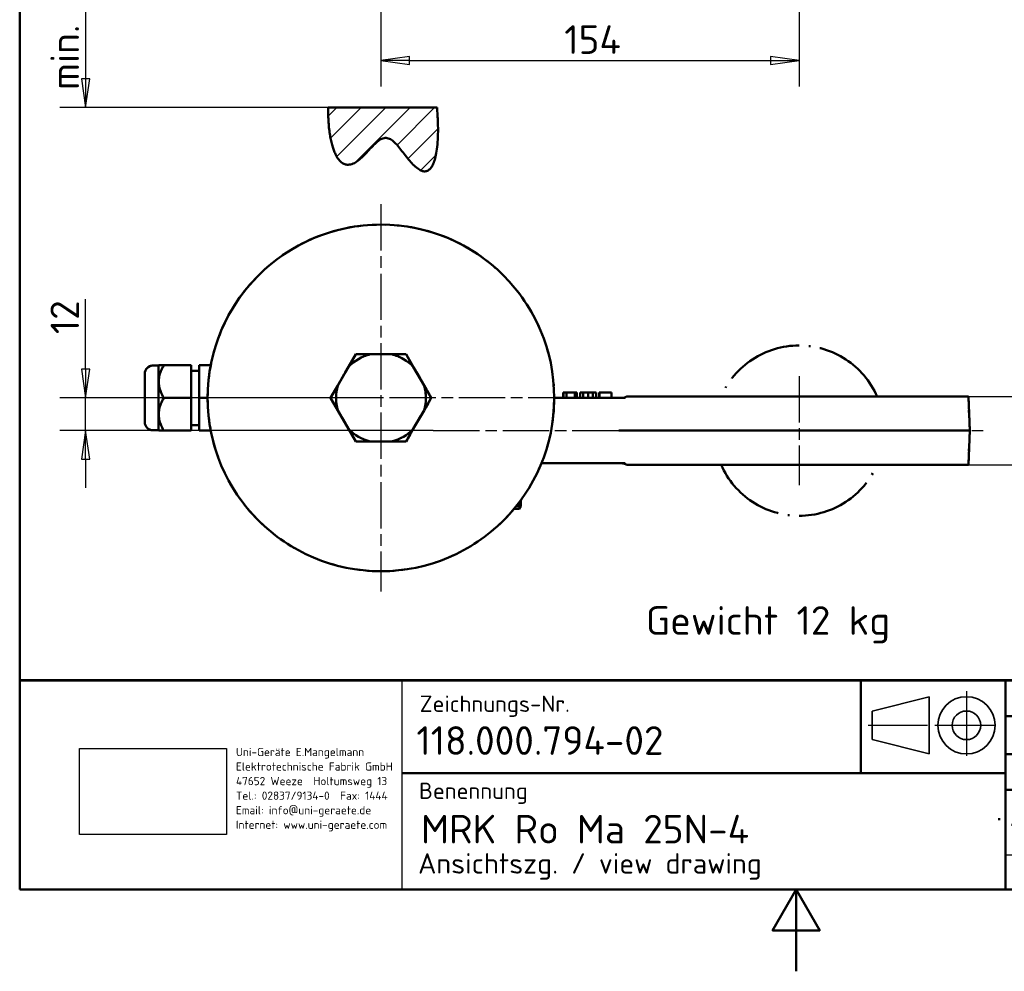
# Model space of a CAD drawing. Header units: millimetres. Extents: x 0 to 630, y 0 to 891.
# Tile 1 of 17: x 30 to 391, y 0 to 349. Entities that reach past the tile are written whole.
import ezdxf
from ezdxf.enums import TextEntityAlignment as Align

# ---------------------------------------------------------------- set-up
doc = ezdxf.new("R2010")
doc.units = ezdxf.units.MM
doc.header["$LTSCALE"] = 3
doc.linetypes.add('CHAIN', pattern=[0.3543, 0.2362, -0.0295, 0.0591, -0.0295])
doc.linetypes.add('LONG_DASH_DOTTED', pattern=[0.3001, 0.2362, -0.0295, 0.0049, -0.0295])
for name, color, linetype, lineweight in [('Bemaßungen(DIN)', 7, 'Continuous', 25), ('Mittellinie(DIN)', 4, 'CHAIN', 25), ('Mittelpunktmarkierung(DIN)', 4, 'CHAIN', 25), ('Rahmen_0', 179, 'Continuous', 50), ('Schraffur', 230, 'Continuous', 25), ('Sichtbare Kanten(DIN)', 7, 'Continuous', 50), ('Skizziergeometrie(DIN)', 179, 'Continuous', 50), ('Skizzierlinie(DIN)', 179, 'Continuous', 25), ('Symbole(DIN)', 179, 'Continuous', 25), ('Überlagerung [Formatvorlage Phantomlinien(DIN)]', 179, 'LONG_DASH_DOTTED', 50)]:
    doc.layers.add(name, color=color, linetype=linetype, lineweight=lineweight)
doc.styles.add('Aktuell-DIN', font='isocpeur.ttf')
doc.styles.add('STANDARD-BSI~0', font='isocpeur.ttf')
doc.dimstyles.new('STANDARD-DIN', dxfattribs={"dimscale": 3, "dimtxt": 3.5, "dimasz": 3.5, "dimexe": 3.175, "dimexo": 0, "dimgap": 0.8, "dimtad": 1, "dimrnd": 1e-08, "dimtxsty": 'STANDARD-BSI~0', "dimblk": 'Filled-1', "dimcen": 0.09, "dimdle": 10, "dimclrd": 5, "dimclre": 5, "dimclrt": 256, "dimadec": 1, "dimazin": 2, "dimtfac": 0.714286, "dimtdec": 3, "dimtmove": 0, "dimatfit": 3, "dimfxl": 0, "dimtolj": 1, "dimlwd": 25, "dimlwe": 25, "dimarcsym": 0})
picture_1 = doc.add_image_def('image1.bmp', size_in_pixel=(606, 355))

# ---------------------------------------------------------------- blocks, each defined once
blk = doc.blocks.new('Ränder Default Border')
at = {"layer": 'Rahmen_0', "flags": 128}
for points in [[(10, 10), (10, 287), (200, 287), (200, 10), (10, 10)], [(105, 0), (105, 10), (102.11, 5), (107.89, 5), (105, 10)]]:
    blk.add_lwpolyline(points, dxfattribs=at)
blk = doc.blocks.new('Schriftfelder DIN-UNI-Doku')
at = {"layer": 'Skizziergeometrie(DIN)'}
for p, q in [((290.02, 125.63), (100.02, 125.63)), ((100.02, 125.63), (100.02, 100)), ((100.02, 125.59), (290, 125.59)), ((202.93, 125.59), (202.93, 114.22)), ((220.65, 100), (220.65, 125.59)), ((229.98, 125.63), (229.98, 112.18)), ((247.91, 125.59), (247.91, 112.18)), ((263.78, 112.18), (263.78, 125.59)), ((290, 100), (290, 125.59)), ((220.65, 121.23), (263.78, 121.23)), ((244.81, 117), (244.81, 117.4)), ((220.65, 116.55), (263.78, 116.55)), ((146.8, 114.22), (220.65, 114.22)), ((220.65, 112.18), (290, 112.18)), ((219.88, 108.5), (219.88, 108.75)), ((221.36, 107.91), (290, 107.91)), ((100.02, 100), (290, 100))]:
    blk.add_line(p, q, dxfattribs=at)
at = {"layer": 'Skizziergeometrie(DIN)', "linetype": 'LONG_DASH_DOTTED', "lineweight": 25, "ltscale": 11.124033}
blk.add_line((215.86, 124.25), (215.86, 115.77), dxfattribs=at)
at = {"layer": 'Skizziergeometrie(DIN)', "lineweight": 35}
for p, q in [((211.31, 123.59), (204.31, 121.84)), ((211.31, 116.59), (211.31, 123.59)), ((204.31, 121.84), (204.31, 118.34)), ((204.31, 118.34), (211.31, 116.59))]:
    blk.add_line(p, q, dxfattribs=at)
at = {"layer": 'Skizziergeometrie(DIN)', "linetype": 'LONG_DASH_DOTTED', "lineweight": 25, "ltscale": 10.229108}
blk.add_line((203.84, 120.09), (211.63, 120.09), dxfattribs=at)
at = {"layer": 'Skizziergeometrie(DIN)', "linetype": 'LONG_DASH_DOTTED', "lineweight": 25, "ltscale": 10.447887}
blk.add_line((211.99, 120.09), (219.95, 120.09), dxfattribs=at)
at = {"layer": 'Skizziergeometrie(DIN)', "lineweight": 35}
for radius in [3.5, 1.75]:
    blk.add_circle((215.86, 120.09), radius, dxfattribs=at)
at = {"layer": 'Skizzierlinie(DIN)', "linetype": 'Continuous'}
for p, q in [((146.8, 100), (146.8, 125.59)), ((229.98, 112.18), (229.98, 125.63)), ((220.65, 104.25), (263.01, 104.25)), ((263.01, 104.25), (290, 104.25))]:
    blk.add_line(p, q, dxfattribs=at)
at = {"layer": 'Symbole(DIN)', "color": 7, "char_height": 2, "style": 'Aktuell-DIN'}
for s, insert, width, attachment_point in [('\\fISOCPEUR|b0|i0;\\H2.0000;Zeichnungs-Nr.', (148.96, 123.73), 35.1459, 1), ('\\fISOCPEUR|b0|i0;\\H2.0000;Datum', (237.72, 121.52), 14.8011, 8), ('\\fISOCPEUR|b0|i0;\\H2.0000;Name', (254.79, 121.52), 17.2011, 8), ('\\fISOCPEUR|b0|i0;\\H2.0000;Maßstab', (272.07, 122), 10.7557, 1), ('\\fISOCPEUR|b0|i0;\\H2.0000;Bearb.', (221.41, 117.59), 8.5626, 7), ('\\fISOCPEUR|b0|i0;\\H2.0000;Gepr.', (221.64, 113.34), 8.3334, 7), ('\\fISOCPEUR|b0|i0;\\H2.0000;Benennung', (148.88, 113.08), 30, 1), ('\\fISOCPEUR|b0|i0;\\H2.0000;Schutzvermerk nach DIN 34 beachten.', (221.75, 103), 59.3373, 1)]:
    blk.add_mtext(s, dxfattribs=dict(at, insert=insert, width=width, attachment_point=attachment_point))
at = {"layer": 'Symbole(DIN)', "color": 179, "insert": (126.48, 117.33), "char_height": 1, "width": 20.2908, "attachment_point": 1, "line_spacing_factor": 1.068348, "style": 'Aktuell-DIN'}
blk.add_mtext('\\fISOCPEUR|b0|i0;\\H1.0000;Uni-Geräte E.Mangelmann\\PElektrotechnische Fabrik GmbH\\P47652 Weeze  Holtumsweg 13\\PTel.: 02837/9134-0  Fax: 1444\\PEmail: info@uni-geraete.de\\PInternet: www.uni-geraete.com', dxfattribs=at)
at = {"layer": 'Symbole(DIN)', "color": 7, "char_height": 2, "attachment_point": 7, "style": 'Aktuell-DIN'}
for s, insert in [('\\fISOCPEUR|b0|i0;\\H2.0000;Komm.-Nr.', (221.69, 109.64)), ('\\fISOCPEUR|b0|i0;\\H2.0000;Blatt', (221.83, 105.17)), ('\\fISOCPEUR|b0|i0;\\H2.0000;von', (253.65, 105.27))]:
    blk.add_mtext(s, dxfattribs=dict(at, insert=insert))
at = {"layer": 'Symbole(DIN)', "color": 7, "style": 'Aktuell-DIN'}
for tag, p in [('BAUTEILNUMMER', (148.56, 118.23)), ('TITEL', (149.13, 107.39))]:
    blk.add_attdef(tag, text='', height=3.5, dxfattribs=at).set_placement(p, align=Align.MIDDLE_LEFT)
for tag, p in [('ERSTELLUNGSDATUM', (230.24, 117.52)), ('AUTOR', (249.16, 117.55)), ('KONTROLLDATUM', (230.61, 113.27)), ('KONTROLLIERT_VON', (249.5, 113.1))]:
    blk.add_attdef(tag, text='', height=2, dxfattribs=at).set_placement(p, align=Align.BOTTOM_LEFT)
blk.add_attdef('FirstViewScale', text='', height=3.5, dxfattribs=at).set_placement((276.71, 117), align=Align.TOP_CENTER)
for tag, p in [('Blattnummer', (240.48, 106.09)), ('Blattgröße', (277.09, 105.87))]:
    blk.add_attdef(tag, text='', height=2, dxfattribs=at).set_placement(p, align=Align.MIDDLE_CENTER)
blk.add_attdef('BTL_BE2', text='', height=2.5, dxfattribs=at).set_placement((148.76, 104.45), align=Align.TOP_LEFT)
image = blk.add_image(picture_1, insert=(107.35, 106.72), size_in_units=(17.97, 10.53))
image.dxf.flags = 7
blk = doc.blocks.new('Filled-1')
at = {"color": 0}
for p, q in [((0, 0), (-1, 0.143)), ((-1, 0.143), (-1, -0.143)), ((-1, 0), (0, 0)), ((-1, -0.143), (0, 0))]:
    blk.add_line(p, q, dxfattribs=at)
at = {"color": 0, "flags": 128}
blk.add_lwpolyline([(-1, -0.143), (0, 0), (-1, 0.143), (-1, -0.143)], dxfattribs=at)
at = {"color": 0}
blk.add_solid([(-1, -0.143), (0, 0), (-1, 0.143), (-1, -0.143)], dxfattribs=at)
blk = doc.blocks.new('*D19')
at = {"layer": 'Bemaßungen(DIN)', "color": 5, "linetype": 'Continuous', "lineweight": 25}
for p, q in [((316.09, 464), (316.09, 324.75)), ((162.59, 358.14), (162.59, 324.75)), ((173.09, 334.28), (305.59, 334.28))]:
    blk.add_line(p, q, dxfattribs=at)
at = {"layer": 'Defpoints', "color": 0, "linetype": 'Continuous'}
for p in [(316.09, 464), (162.59, 358.14), (316.09, 334.28)]:
    blk.add_point(p, dxfattribs=at)
at = {"layer": 'Bemaßungen(DIN)', "color": 5, "linetype": 'Continuous', "lineweight": 25, "xscale": 10.5, "yscale": 10.5, "zscale": 10.5, "rotation": 180}
blk.add_blockref('Filled-1', (162.59, 334.28), dxfattribs=at)
at = {"layer": 'Bemaßungen(DIN)', "color": 5, "linetype": 'Continuous', "lineweight": 25, "xscale": 10.5, "yscale": 10.5, "zscale": 10.5}
blk.add_blockref('Filled-1', (316.09, 334.28), dxfattribs=at)
at = {"layer": 'Bemaßungen(DIN)', "color": 250, "linetype": 'Continuous', "lineweight": 25, "true_color": 0x3f3f3f, "insert": (229.89, 347.18), "char_height": 10.5, "attachment_point": 1, "style": 'STANDARD-BSI~0'}
blk.add_mtext('\\A1;154', dxfattribs=at)
blk = doc.blocks.new('*D23')
at = {"layer": 'Bemaßungen(DIN)', "color": 5, "linetype": 'Continuous', "lineweight": 25}
for p, q in [((408.2, 221.42), (408.2, 231.92)), ((317.52, 210.92), (417.73, 210.92)), ((408.2, 185.92), (408.2, 210.92)), ((317.52, 185.92), (417.73, 185.92)), ((408.2, 175.42), (408.2, 164.92))]:
    blk.add_line(p, q, dxfattribs=at)
at = {"layer": 'Defpoints', "color": 0, "linetype": 'Continuous'}
for p in [(317.52, 210.92), (408.2, 210.92), (317.52, 185.92)]:
    blk.add_point(p, dxfattribs=at)
at = {"layer": 'Bemaßungen(DIN)', "color": 5, "linetype": 'Continuous', "lineweight": 25, "xscale": 10.5, "yscale": 10.5, "zscale": 10.5}
for p, rotation in [((408.2, 210.92), 270), ((408.2, 185.92), 90)]:
    blk.add_blockref('Filled-1', p, dxfattribs=dict(at, rotation=rotation))
at = {"layer": 'Bemaßungen(DIN)', "color": 250, "linetype": 'Continuous', "lineweight": 25, "true_color": 0x3f3f3f, "insert": (395.3, 192.12), "char_height": 10.5, "attachment_point": 1, "rotation": 90, "style": 'STANDARD-BSI~0'}
blk.add_mtext('\\A1;25', dxfattribs=at)
blk = doc.blocks.new('*D27')
at = {"layer": 'Bemaßungen(DIN)', "color": 5, "linetype": 'Continuous', "lineweight": 25}
for p, q in [((54.21, 220.92), (54.21, 246.72)), ((162.59, 210.42), (44.69, 210.42)), ((54.21, 198.42), (54.21, 210.42)), ((181.8, 198.42), (44.69, 198.42)), ((54.21, 187.92), (54.21, 177.42))]:
    blk.add_line(p, q, dxfattribs=at)
at = {"layer": 'Defpoints', "color": 0, "linetype": 'Continuous'}
for p in [(162.59, 210.42), (54.21, 198.42), (181.8, 198.42)]:
    blk.add_point(p, dxfattribs=at)
at = {"layer": 'Bemaßungen(DIN)', "color": 5, "linetype": 'Continuous', "lineweight": 25, "xscale": 10.5, "yscale": 10.5, "zscale": 10.5}
for p, rotation in [((54.21, 210.42), 270), ((54.21, 198.42), 90)]:
    blk.add_blockref('Filled-1', p, dxfattribs=dict(at, rotation=rotation))
at = {"layer": 'Bemaßungen(DIN)', "color": 250, "linetype": 'Continuous', "lineweight": 25, "true_color": 0x3f3f3f, "insert": (41.31, 233.82), "char_height": 10.5, "attachment_point": 1, "rotation": 90, "style": 'STANDARD-BSI~0'}
blk.add_mtext('\\A1;12', dxfattribs=at)
blk = doc.blocks.new('*D28')
at = {"layer": 'Bemaßungen(DIN)', "color": 5, "linetype": 'Continuous', "lineweight": 25}
for p, q in [((146.77, 367), (44.69, 367)), ((54.21, 356.5), (54.21, 327.5)), ((143.22, 317), (44.69, 317))]:
    blk.add_line(p, q, dxfattribs=at)
at = {"layer": 'Defpoints', "color": 0, "linetype": 'Continuous'}
for p in [(146.77, 367), (54.21, 317), (143.22, 317)]:
    blk.add_point(p, dxfattribs=at)
at = {"layer": 'Bemaßungen(DIN)', "color": 5, "linetype": 'Continuous', "lineweight": 25, "xscale": 10.5, "yscale": 10.5, "zscale": 10.5}
for p, rotation in [((54.21, 367), 90), ((54.21, 317), 270)]:
    blk.add_blockref('Filled-1', p, dxfattribs=dict(at, rotation=rotation))
at = {"layer": 'Bemaßungen(DIN)', "color": 250, "linetype": 'Continuous', "lineweight": 25, "true_color": 0x3f3f3f, "insert": (41.3, 316.8), "char_height": 10.5, "attachment_point": 1, "rotation": 90, "style": 'STANDARD-BSI~0'}
blk.add_mtext('\\A1; min. 45', dxfattribs=at)

msp = doc.modelspace()

# ---------------------------------------------------------------- hatches: boundary and pattern name
at = {"layer": 'Schraffur'}
h = msp.add_hatch(dxfattribs=at)
h.set_pattern_fill('ANSI31', color=256, scale=50.8, style=0)
h.set_pattern_definition([(45, (0, 0), (-4.49013, 4.49013), [])])
edge = h.paths.add_edge_path()
edge.add_spline(control_points=[(183.205, 316.996), (185.369, 288.979), (175.311, 286.262), (165.02, 326.384), (151.88, 285.494), (142.996, 297.246), (143.217, 316.996)], knot_values=[0, 0, 0, 0, 0, 0.4402784, 0.5784501, 1, 1, 1, 1, 1], degree=4, periodic=0)
edge.add_line((143.217, 316.996), (183.205, 316.996))

# ---------------------------------------------------------------- linework, layer by layer
msp.add_line((143.217, 316.996, 30), (183.205, 316.996, 30))
msp.add_open_spline([(183.205, 316.996), (185.369, 288.979), (175.311, 286.262), (165.02, 326.384), (151.88, 285.494), (142.996, 297.246), (143.217, 316.996)], degree=4, knots=[0, 0, 0, 0, 0, 0.4402784, 0.5784501, 1, 1, 1, 1, 1])
at = {"layer": 'Mittellinie(DIN)', "linetype": 'CHAIN', "ltscale": 23.990969}
for p, q in [((316.092, 218.425), (316.092, 178.425)), ((181.8, 198.425), (385.701, 198.425))]:
    msp.add_line(p, q, dxfattribs=at)
at = {"layer": 'Mittelpunktmarkierung(DIN)', "linetype": 'CHAIN', "ltscale": 23.990969}
for p, q in [((162.592, 281.525), (162.592, 139.325)), ((233.692, 210.425), (70.284, 210.425))]:
    msp.add_line(p, q, dxfattribs=at)
at = {"layer": 'Sichtbare Kanten(DIN)'}
for p, q in [((150.7, 221.827), (153.355, 226.425)), ((153.355, 226.425), (158.664, 226.425)), ((166.521, 226.425), (158.664, 226.425)), ((166.521, 226.425), (171.83, 226.425)), ((171.83, 226.425), (174.484, 221.827)), ((80.889, 222.281), (78.889, 222.281)), ((80.889, 222.281), (81.033, 222.425)), ((80.889, 222.281), (80.889, 198.568)), ((81.033, 222.425), (82.889, 222.425)), ((92.889, 222.425), (82.889, 222.425)), ((92.889, 210.425), (92.889, 222.425)), ((100.135, 222.425), (95.889, 222.425)), ((95.889, 222.425), (95.889, 210.425)), ((150.7, 221.827), (146.772, 215.023)), ((178.413, 215.023), (174.484, 221.827)), ((75.889, 201.568), (75.889, 219.281)), ((95.889, 220.425), (92.889, 220.425)), ((144.117, 210.425), (146.772, 215.023)), ((178.413, 215.023), (181.067, 210.425)), ((92.889, 210.425), (82.889, 210.425)), ((92.889, 198.425), (92.889, 210.425)), ((95.889, 210.425), (95.889, 198.425)), ((98.992, 210.425), (95.889, 210.425)), ((146.772, 205.827), (144.117, 210.425)), ((181.067, 210.425), (178.413, 205.827)), ((250.102, 210.425), (226.192, 210.425)), ((229.58, 212.425), (229.468, 212.425)), ((229.468, 210.425), (229.468, 212.425)), ((230.672, 212.425), (229.58, 212.425)), ((229.58, 210.425), (229.58, 212.425)), ((233.704, 212.425), (230.672, 212.425)), ((230.672, 210.425), (230.672, 212.425)), ((234.513, 212.425), (233.704, 212.425)), ((233.704, 210.425), (233.704, 212.425)), ((234.513, 210.425), (234.513, 212.425)), ((236.861, 212.425), (235.777, 212.425)), ((235.777, 210.425), (235.777, 212.425)), ((238.325, 212.425), (236.861, 212.425)), ((236.861, 210.425), (236.861, 212.425)), ((238.651, 212.425), (238.325, 212.425)), ((238.944, 212.425), (238.651, 212.425)), ((238.651, 210.425), (238.651, 212.425)), ((240.39, 212.425), (238.944, 212.425)), ((241.603, 212.425), (240.39, 212.425)), ((240.39, 210.425), (240.39, 212.425)), ((241.603, 210.425), (241.603, 212.425)), ((242.83, 212.425), (242.691, 212.425)), ((242.691, 210.425), (242.691, 212.425)), ((247.247, 212.425), (242.83, 212.425)), ((242.83, 210.425), (242.83, 212.425)), ((247.247, 210.425), (247.247, 212.425)), ((252.23, 210.425), (250.102, 210.425)), ((252.748, 210.925), (253.86, 210.925)), ((256.837, 210.925), (253.86, 210.925)), ((256.837, 210.925), (378.201, 210.925)), ((378.201, 210.925), (378.747, 198.425)), ((146.772, 205.827), (150.7, 199.023)), ((174.484, 199.023), (178.413, 205.827)), ((95.889, 200.425), (92.889, 200.425)), ((153.355, 194.425), (150.7, 199.023)), ((174.484, 199.023), (171.83, 194.425)), ((80.889, 198.568), (78.889, 198.568)), ((80.889, 198.568), (81.033, 198.425)), ((82.889, 198.425), (81.033, 198.425)), ((92.889, 198.425), (82.889, 198.425)), ((100.135, 198.425), (95.889, 198.425)), ((249.91, 198.425), (259.029, 198.425)), ((259.029, 198.425), (378.747, 198.425)), ((378.201, 185.925), (378.747, 198.425)), ((158.664, 194.425), (153.355, 194.425)), ((158.664, 194.425), (166.521, 194.425)), ((171.83, 194.425), (166.521, 194.425)), ((221.49, 186.425), (250.102, 186.425)), ((250.102, 186.425), (252.23, 186.425)), ((253.86, 185.925), (252.748, 185.925)), ((253.86, 185.925), (256.837, 185.925)), ((378.201, 185.925), (256.837, 185.925)), ((212.269, 170.711), (213.312, 170.711)), ((213.892, 170.711), (213.312, 169.706)), ((213.892, 170.711), (213.312, 170.711)), ((213.892, 170.711), (213.892, 172.831)), ((211.449, 169.706), (213.312, 169.706))]:
    msp.add_line(p, q, dxfattribs=at)
at = {"layer": 'Sichtbare Kanten(DIN)', "flags": 128}
for points in [[(82.889, 222.425), (82.574, 221.857), (82.292, 221.309), (82.043, 220.777), (81.824, 220.26), (81.634, 219.755), (81.472, 219.26), (81.336, 218.774), (81.226, 218.296), (81.141, 217.823), (81.081, 217.355), (81.045, 216.889), (81.033, 216.425), (81.045, 215.96), (81.081, 215.495), (81.141, 215.026), (81.226, 214.553), (81.336, 214.075), (81.472, 213.589), (81.634, 213.095), (81.824, 212.589), (82.043, 212.072), (82.292, 211.54), (82.574, 210.992), (82.889, 210.425)], [(82.889, 210.425), (82.574, 209.857), (82.292, 209.309), (82.043, 208.777), (81.824, 208.26), (81.634, 207.755), (81.472, 207.26), (81.336, 206.774), (81.226, 206.296), (81.141, 205.823), (81.081, 205.355), (81.045, 204.889), (81.033, 204.425), (81.045, 203.96), (81.081, 203.495), (81.141, 203.026), (81.226, 202.553), (81.336, 202.075), (81.472, 201.589), (81.634, 201.095), (81.824, 200.589), (82.043, 200.072), (82.292, 199.54), (82.574, 198.992), (82.889, 198.425)], [(213.312, 170.711), (213.341, 170.801), (213.37, 170.89), (213.398, 170.978), (213.425, 171.066), (213.451, 171.152), (213.476, 171.238), (213.501, 171.324), (213.525, 171.409), (213.547, 171.493), (213.57, 171.577), (213.591, 171.66), (213.611, 171.743), (213.631, 171.825), (213.65, 171.907), (213.669, 171.989), (213.686, 172.07), (213.703, 172.15), (213.719, 172.23), (213.734, 172.31), (213.749, 172.39), (213.763, 172.469), (213.776, 172.548), (213.788, 172.627), (213.8, 172.706)], [(213.312, 169.706), (213.337, 169.751), (213.362, 169.795), (213.387, 169.84), (213.411, 169.883), (213.434, 169.927), (213.456, 169.97), (213.478, 170.013), (213.499, 170.056), (213.52, 170.099), (213.54, 170.141), (213.559, 170.183), (213.578, 170.225), (213.596, 170.266), (213.614, 170.308), (213.631, 170.349), (213.648, 170.39), (213.664, 170.431), (213.679, 170.471), (213.694, 170.512), (213.708, 170.552), (213.722, 170.592), (213.735, 170.632), (213.748, 170.672), (213.76, 170.711)]]:
    msp.add_lwpolyline(points, dxfattribs=at)
at = {"layer": 'Sichtbare Kanten(DIN)'}
msp.add_circle((162.592, 210.425), 63.6, dxfattribs=at)
for centre, radius, start, end in [((162.592, 210.425), 16.475, 103.79475, 136.20525), ((162.592, 210.425), 16.475, 43.79475, 76.20525), ((78.889, 219.281), 3, 90, 180), ((162.592, 210.425), 16.475, 163.79475, 196.20525), ((162.592, 210.425), 16.475, 343.79475, 16.20525), ((251.089, 213.425), 3, 270, 303.55731), ((78.889, 201.568), 3, 180, 270), ((162.592, 210.425), 16.475, 223.79475, 256.20525), ((162.592, 210.425), 16.475, 283.79475, 316.20525), ((251.089, 183.425), 3, 56.44269, 90)]:
    msp.add_arc(centre, radius, start, end, dxfattribs=at)
at = {"layer": 'Skizziergeometrie(DIN)'}
msp.add_line((143.217, 316.996), (183.205, 316.996), dxfattribs=at)
msp.add_open_spline([(143.217, 316.996), (142.996, 297.246), (151.88, 285.494), (165.02, 326.384), (175.311, 286.262), (185.369, 288.979), (183.205, 316.996)], degree=4, knots=[0, 0, 0, 0, 0, 0.4215499, 0.5597216, 1, 1, 1, 1, 1], dxfattribs=at)
at = {"layer": 'Überlagerung [Formatvorlage Phantomlinien(DIN)]', "ltscale": 2.486325}
for p, q in [((150.7, 221.827), (153.355, 226.425)), ((171.83, 226.425), (174.484, 221.827)), ((153.355, 194.425), (150.7, 199.023)), ((174.484, 199.023), (171.83, 194.425))]:
    msp.add_line(p, q, dxfattribs=at)
at = {"layer": 'Überlagerung [Formatvorlage Phantomlinien(DIN)]', "ltscale": 2.486324}
for p, q in [((153.355, 226.425), (158.664, 226.425)), ((166.521, 226.425), (171.83, 226.425)), ((144.117, 210.425), (146.772, 215.023)), ((178.413, 215.023), (181.067, 210.425)), ((146.772, 205.827), (144.117, 210.425)), ((181.067, 210.425), (178.413, 205.827)), ((158.664, 194.425), (153.355, 194.425)), ((171.83, 194.425), (166.521, 194.425))]:
    msp.add_line(p, q, dxfattribs=at)
at = {"layer": 'Überlagerung [Formatvorlage Phantomlinien(DIN)]', "ltscale": 3.435694}
for p, q in [((166.521, 226.425), (158.664, 226.425)), ((150.7, 221.827), (146.772, 215.023)), ((178.413, 215.023), (174.484, 221.827)), ((146.772, 205.827), (150.7, 199.023)), ((174.484, 199.023), (178.413, 205.827)), ((158.664, 194.425), (166.521, 194.425))]:
    msp.add_line(p, q, dxfattribs=at)
at = {"layer": 'Überlagerung [Formatvorlage Phantomlinien(DIN)]', "ltscale": 0.874499}
for p, q in [((80.889, 222.281), (78.889, 222.281)), ((229.468, 210.425), (229.468, 212.425)), ((229.58, 210.425), (229.58, 212.425)), ((230.672, 210.425), (230.672, 212.425)), ((233.704, 210.425), (233.704, 212.425)), ((234.513, 210.425), (234.513, 212.425)), ((235.777, 210.425), (235.777, 212.425)), ((236.861, 210.425), (236.861, 212.425)), ((238.651, 210.425), (238.651, 212.425)), ((240.39, 210.425), (240.39, 212.425)), ((241.603, 210.425), (241.603, 212.425)), ((242.691, 210.425), (242.691, 212.425)), ((242.83, 210.425), (242.83, 212.425)), ((247.247, 210.425), (247.247, 212.425)), ((80.889, 198.568), (78.889, 198.568))]:
    msp.add_line(p, q, dxfattribs=at)
at = {"layer": 'Überlagerung [Formatvorlage Phantomlinien(DIN)]', "ltscale": 0.088703}
for p, q in [((80.889, 222.281), (81.033, 222.425)), ((80.889, 198.568), (81.033, 198.425))]:
    msp.add_line(p, q, dxfattribs=at)
at = {"layer": 'Überlagerung [Formatvorlage Phantomlinien(DIN)]', "ltscale": 16.288433}
msp.add_line((80.889, 222.281), (80.889, 198.568), dxfattribs=at)
at = {"layer": 'Überlagerung [Formatvorlage Phantomlinien(DIN)]', "ltscale": 3.16549}
for p, q in [((81.033, 222.425), (82.889, 222.425)), ((82.889, 198.425), (81.033, 198.425))]:
    msp.add_line(p, q, dxfattribs=at)
at = {"layer": 'Überlagerung [Formatvorlage Phantomlinien(DIN)]', "ltscale": 4.372896}
for p, q in [((92.889, 222.425), (82.889, 222.425)), ((92.889, 210.425), (82.889, 210.425)), ((92.889, 198.425), (82.889, 198.425))]:
    msp.add_line(p, q, dxfattribs=at)
at = {"layer": 'Überlagerung [Formatvorlage Phantomlinien(DIN)]', "ltscale": 6.0593}
for p, q in [((92.889, 210.425), (92.889, 222.425)), ((95.889, 222.425), (95.889, 210.425)), ((92.889, 198.425), (92.889, 210.425)), ((95.889, 210.425), (95.889, 198.425))]:
    msp.add_line(p, q, dxfattribs=at)
at = {"layer": 'Überlagerung [Formatvorlage Phantomlinien(DIN)]', "ltscale": 1.856347}
for p, q in [((100.135, 222.425), (95.889, 222.425)), ((100.135, 198.425), (95.889, 198.425))]:
    msp.add_line(p, q, dxfattribs=at)
at = {"layer": 'Überlagerung [Formatvorlage Phantomlinien(DIN)]', "ltscale": 12.166983}
msp.add_line((75.889, 201.568), (75.889, 219.281), dxfattribs=at)
at = {"layer": 'Überlagerung [Formatvorlage Phantomlinien(DIN)]', "ltscale": 1.311799}
for p, q in [((95.889, 220.425), (92.889, 220.425)), ((95.889, 200.425), (92.889, 200.425))]:
    msp.add_line(p, q, dxfattribs=at)
at = {"layer": 'Überlagerung [Formatvorlage Phantomlinien(DIN)]', "ltscale": 1.356804}
msp.add_line((98.992, 210.425), (95.889, 210.425), dxfattribs=at)
at = {"layer": 'Überlagerung [Formatvorlage Phantomlinien(DIN)]', "ltscale": 10.455432}
msp.add_line((250.102, 210.425), (226.192, 210.425), dxfattribs=at)
at = {"layer": 'Überlagerung [Formatvorlage Phantomlinien(DIN)]', "ltscale": 0.082228}
msp.add_line((229.58, 212.425), (229.468, 212.425), dxfattribs=at)
at = {"layer": 'Überlagerung [Formatvorlage Phantomlinien(DIN)]', "ltscale": 0.477696}
msp.add_line((230.672, 212.425), (229.58, 212.425), dxfattribs=at)
at = {"layer": 'Überlagerung [Formatvorlage Phantomlinien(DIN)]', "ltscale": 1.871752}
msp.add_line((233.704, 212.425), (230.672, 212.425), dxfattribs=at)
at = {"layer": 'Überlagerung [Formatvorlage Phantomlinien(DIN)]', "ltscale": 0.353673}
msp.add_line((234.513, 212.425), (233.704, 212.425), dxfattribs=at)
at = {"layer": 'Überlagerung [Formatvorlage Phantomlinien(DIN)]', "ltscale": 0.47363}
msp.add_line((236.861, 212.425), (235.777, 212.425), dxfattribs=at)
at = {"layer": 'Überlagerung [Formatvorlage Phantomlinien(DIN)]', "ltscale": 1.963567}
msp.add_line((238.325, 212.425), (236.861, 212.425), dxfattribs=at)
at = {"layer": 'Überlagerung [Formatvorlage Phantomlinien(DIN)]', "ltscale": 0.449979}
msp.add_line((238.651, 212.425), (238.325, 212.425), dxfattribs=at)
at = {"layer": 'Überlagerung [Formatvorlage Phantomlinien(DIN)]', "ltscale": 0.414617}
msp.add_line((238.944, 212.425), (238.651, 212.425), dxfattribs=at)
at = {"layer": 'Überlagerung [Formatvorlage Phantomlinien(DIN)]', "ltscale": 1.991751}
msp.add_line((240.39, 212.425), (238.944, 212.425), dxfattribs=at)
at = {"layer": 'Überlagerung [Formatvorlage Phantomlinien(DIN)]', "ltscale": 0.530559}
msp.add_line((241.603, 212.425), (240.39, 212.425), dxfattribs=at)
at = {"layer": 'Überlagerung [Formatvorlage Phantomlinien(DIN)]', "ltscale": 0.060895}
msp.add_line((242.83, 212.425), (242.691, 212.425), dxfattribs=at)
at = {"layer": 'Überlagerung [Formatvorlage Phantomlinien(DIN)]', "ltscale": 1.931417}
msp.add_line((247.247, 212.425), (242.83, 212.425), dxfattribs=at)
at = {"layer": 'Überlagerung [Formatvorlage Phantomlinien(DIN)]', "ltscale": 0.933034}
for p, q in [((252.23, 210.425), (250.102, 210.425)), ((250.102, 186.425), (252.23, 186.425))]:
    msp.add_line(p, q, dxfattribs=at)
at = {"layer": 'Überlagerung [Formatvorlage Phantomlinien(DIN)]', "ltscale": 5.197784}
for p, q in [((252.748, 210.925), (253.86, 210.925)), ((253.86, 185.925), (252.748, 185.925))]:
    msp.add_line(p, q, dxfattribs=at)
at = {"layer": 'Überlagerung [Formatvorlage Phantomlinien(DIN)]', "ltscale": 3.253818}
msp.add_line((256.837, 210.925), (253.86, 210.925), dxfattribs=at)
at = {"layer": 'Überlagerung [Formatvorlage Phantomlinien(DIN)]', "ltscale": 48.933331}
for p, q in [((256.837, 210.925), (378.201, 210.925)), ((378.201, 185.925), (256.837, 185.925))]:
    msp.add_line(p, q, dxfattribs=at)
at = {"layer": 'Überlagerung [Formatvorlage Phantomlinien(DIN)]', "ltscale": 5.471352}
for p in [(378.201, 210.925), (378.201, 185.925)]:
    msp.add_line(p, (378.747, 198.425), dxfattribs=at)
at = {"layer": 'Überlagerung [Formatvorlage Phantomlinien(DIN)]', "ltscale": 5.012602}
msp.add_line((249.91, 198.425), (259.029, 198.425), dxfattribs=at)
at = {"layer": 'Überlagerung [Formatvorlage Phantomlinien(DIN)]', "ltscale": 47.251907}
msp.add_line((259.029, 198.425), (378.747, 198.425), dxfattribs=at)
at = {"layer": 'Überlagerung [Formatvorlage Phantomlinien(DIN)]', "ltscale": 12.511668}
msp.add_line((221.49, 186.425), (250.102, 186.425), dxfattribs=at)
at = {"layer": 'Überlagerung [Formatvorlage Phantomlinien(DIN)]', "ltscale": 3.253813}
msp.add_line((253.86, 185.925), (256.837, 185.925), dxfattribs=at)
at = {"layer": 'Überlagerung [Formatvorlage Phantomlinien(DIN)]', "ltscale": 0.455728}
msp.add_line((212.269, 170.711), (213.312, 170.711), dxfattribs=at)
at = {"layer": 'Überlagerung [Formatvorlage Phantomlinien(DIN)]', "ltscale": 0.507654}
msp.add_line((213.892, 170.711), (213.312, 169.706), dxfattribs=at)
at = {"layer": 'Überlagerung [Formatvorlage Phantomlinien(DIN)]', "ltscale": 1.666118}
msp.add_line((213.892, 170.711), (213.312, 170.711), dxfattribs=at)
at = {"layer": 'Überlagerung [Formatvorlage Phantomlinien(DIN)]', "ltscale": 2.363009}
msp.add_line((213.892, 170.711), (213.892, 172.831), dxfattribs=at)
at = {"layer": 'Überlagerung [Formatvorlage Phantomlinien(DIN)]', "ltscale": 0.814674}
msp.add_line((211.449, 169.706), (213.312, 169.706), dxfattribs=at)
at = {"layer": 'Überlagerung [Formatvorlage Phantomlinien(DIN)]', "ltscale": 6.330788, "flags": 128}
for points in [[(82.889, 222.425), (82.574, 221.857), (82.292, 221.309), (82.043, 220.777), (81.824, 220.26), (81.634, 219.755), (81.472, 219.26), (81.336, 218.774), (81.226, 218.296), (81.141, 217.823), (81.081, 217.355), (81.045, 216.889), (81.033, 216.425), (81.045, 215.96), (81.081, 215.495), (81.141, 215.026), (81.226, 214.553), (81.336, 214.075), (81.472, 213.589), (81.634, 213.095), (81.824, 212.589), (82.043, 212.072), (82.292, 211.54), (82.574, 210.992), (82.889, 210.425)], [(82.889, 210.425), (82.574, 209.857), (82.292, 209.309), (82.043, 208.777), (81.824, 208.26), (81.634, 207.755), (81.472, 207.26), (81.336, 206.774), (81.226, 206.296), (81.141, 205.823), (81.081, 205.355), (81.045, 204.889), (81.033, 204.425), (81.045, 203.96), (81.081, 203.495), (81.141, 203.026), (81.226, 202.553), (81.336, 202.075), (81.472, 201.589), (81.634, 201.095), (81.824, 200.589), (82.043, 200.072), (82.292, 199.54), (82.574, 198.992), (82.889, 198.425)]]:
    msp.add_lwpolyline(points, dxfattribs=at)
at = {"layer": 'Überlagerung [Formatvorlage Phantomlinien(DIN)]', "ltscale": 1.03037, "flags": 128}
msp.add_lwpolyline([(213.312, 170.711), (213.341, 170.801), (213.37, 170.89), (213.398, 170.978), (213.425, 171.066), (213.451, 171.152), (213.476, 171.238), (213.501, 171.324), (213.525, 171.409), (213.547, 171.493), (213.57, 171.577), (213.591, 171.66), (213.611, 171.743), (213.631, 171.825), (213.65, 171.907), (213.669, 171.989), (213.686, 172.07), (213.703, 172.15), (213.719, 172.23), (213.734, 172.31), (213.749, 172.39), (213.763, 172.469), (213.776, 172.548), (213.788, 172.627), (213.8, 172.706)], dxfattribs=at)
at = {"layer": 'Überlagerung [Formatvorlage Phantomlinien(DIN)]', "ltscale": 0.901592, "flags": 128}
msp.add_lwpolyline([(213.312, 169.706), (213.337, 169.751), (213.362, 169.795), (213.387, 169.84), (213.411, 169.883), (213.434, 169.927), (213.456, 169.97), (213.478, 170.013), (213.499, 170.056), (213.52, 170.099), (213.54, 170.141), (213.559, 170.183), (213.578, 170.225), (213.596, 170.266), (213.614, 170.308), (213.631, 170.349), (213.648, 170.39), (213.664, 170.431), (213.679, 170.471), (213.694, 170.512), (213.708, 170.552), (213.722, 170.592), (213.735, 170.632), (213.748, 170.672), (213.76, 170.711)], dxfattribs=at)
at = {"layer": 'Überlagerung [Formatvorlage Phantomlinien(DIN)]', "ltscale": 49.318199}
msp.add_circle((162.592, 210.425), 63.6, dxfattribs=at)
at = {"layer": 'Überlagerung [Formatvorlage Phantomlinien(DIN)]', "ltscale": 40.239346}
for start, end in [(23.57818, 156.42182), (203.57818, 336.42182)]:
    msp.add_arc((316.092, 198.425), 31.25, start, end, dxfattribs=at)
at = {"layer": 'Überlagerung [Formatvorlage Phantomlinien(DIN)]', "ltscale": 4.075327}
for start, end in [(103.79475, 136.20525), (43.79475, 76.20525), (163.79475, 196.20525), (343.79475, 16.20525), (223.79475, 256.20525), (283.79475, 316.20525)]:
    msp.add_arc((162.592, 210.425), 16.475, start, end, dxfattribs=at)
at = {"layer": 'Überlagerung [Formatvorlage Phantomlinien(DIN)]', "ltscale": 2.060626}
for centre, start, end in [((78.889, 219.281), 90, 180), ((78.889, 201.568), 180, 270)]:
    msp.add_arc(centre, 3, start, end, dxfattribs=at)
at = {"layer": 'Überlagerung [Formatvorlage Phantomlinien(DIN)]', "ltscale": 0.76826}
for centre, start, end in [((251.089, 213.425), 270, 303.55731), ((251.089, 183.425), 56.44269, 90)]:
    msp.add_arc(centre, 3, start, end, dxfattribs=at)

# ---------------------------------------------------------------- block references
at = {"xscale": 3, "yscale": 3, "zscale": 3}
msp.add_blockref('Ränder Default Border', (0, 0), dxfattribs=at)
msp.add_blockref('Schriftfelder DIN-UNI-Doku', (-270.068, -270), dxfattribs=at).add_auto_attribs({'BAUTEILNUMMER': '118.000.794-02', 'TITEL': 'MRK Ro Ma 25N-4', 'ERSTELLUNGSDATUM': '20.01.2010', 'AUTOR': 'Hillebrandt', 'KONTROLLIERT_VON': 'Hi', 'KONTROLLDATUM': '26.01.2010', 'Blattnummer': '1 ', 'Blattgröße': 'A4', 'FirstViewScale': '1:3', 'BTL_BE2': 'Ansichtszg. / view drawing         '})

# ---------------------------------------------------------------- texts
at = {"layer": 'Symbole(DIN)', "color": 7, "insert": (259.833, 133.998), "char_height": 10.5, "width": 88.16883, "attachment_point": 1, "style": 'Aktuell-DIN'}
msp.add_mtext('{Gewicht 12 kg}', dxfattribs=at)

# ---------------------------------------------------------------- dimensions: what is measured, and where the dimension line sits
at = {"layer": 'Bemaßungen(DIN)', "color": 5, "linetype": 'Continuous', "lineweight": 25, "true_color": 0x0000ff}
for base, p1, p2, angle, override, picture, middle in [((316.092210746, 334.279073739), (162.592210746, 358.141632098), (316.092210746, 463.995793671), 180, {"dimdec": 0, "dimtp": 0, "dimtm": 0, "dimtdec": 3, "dimatfit": 2}, '*D19', (239.342210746, 334.279073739)), ((54.211, 198.425), (162.592, 210.425), (181.8, 198.425), 90, {"dimdec": 2, "dimtp": 0, "dimtm": 0, "dimtdec": 3, "dimatfit": 2}, '*D27', (54.211, 239.075)), ((408.203, 210.925), (317.519, 185.925), (317.519, 210.925), 270, {"dimdec": 2, "dimtp": 0, "dimtm": 0, "dimtdec": 3, "dimatfit": 2}, '*D23', (408.203, 198.425))]:
    dim = msp.add_linear_dim(base=base, p1=p1, p2=p2, angle=angle, dimstyle='STANDARD-DIN', override=override, dxfattribs=at)
    dim.commit()
    dim.dimension.update_dxf_attribs({"geometry": picture, "text_midpoint": middle, "dimtype": 160})
dim = msp.add_linear_dim(base=(54.211, 316.996), p1=(146.772, 366.996), p2=(143.217, 316.996), angle=90, text=' min. 45', dimstyle='STANDARD-DIN', override={"dimdec": 2, "dimtp": 0, "dimtm": 0, "dimtdec": 3, "dimatfit": 2}, dxfattribs=at)
dim.commit()
dim.dimension.update_dxf_attribs({"geometry": '*D28', "text_midpoint": (54.211, 341.996), "dimtype": 160})

doc.saveas('drawing.dxf')
